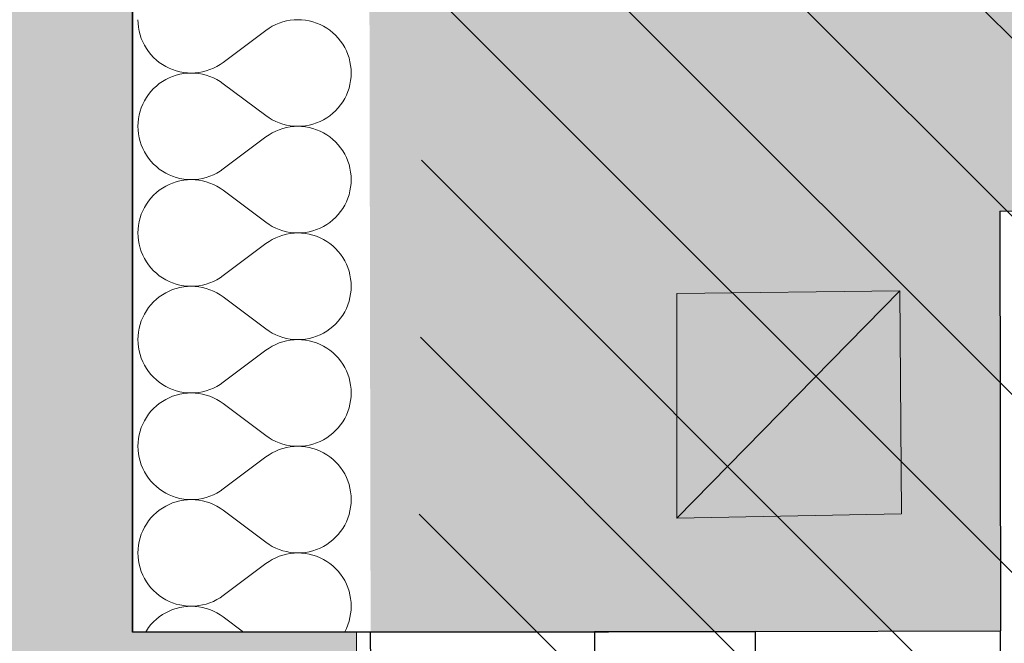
# Model space of a CAD drawing. Header units: millimetres. Extents: x -40276 to 214973, y -147941 to 35228.
# Tile 112 of 256: x -11229 to -10525, y 13078 to 13524. Entities that reach past the tile are written whole.
import ezdxf

# ---------------------------------------------------------------- set-up
doc = ezdxf.new("R2010")
doc.units = ezdxf.units.MM
doc.header["$MEASUREMENT"] = 0
doc.linetypes.add('Wipeout_Contour', pattern=[1000, 0, -1000])
for name, color, linetype in [('1._POHLED ZÁPADNÍ_2_0_plochy', 7, 'Continuous'), ('1._POHLED ZÁPADNÍ_2_akustické prvky', 7, 'Continuous'), ('1._POHLED ZÁPADNÍ_2_Konstrukce - nosné', 7, 'Continuous'), ('1._POHLED ZÁPADNÍ_2_Nové_Konstrukce - nosné', 7, 'Continuous'), ('1._POHLED ZÁPADNÍ_2_Nové_Výplně – Řezové', 7, 'Continuous'), ('1._POHLED ZÁPADNÍ_2_Situace - terén', 7, 'Continuous'), ('1._POHLED ZÁPADNÍ_2_Výplně – Řezové', 7, 'Continuous')]:
    doc.layers.add(name, color=color, linetype=linetype)

# ---------------------------------------------------------------- blocks, each defined once
blk = doc.blocks.new('*X33', base_point=(-42174.69, -26223.67))
at = {"layer": '1._POHLED ZÁPADNÍ_2_Nové_Výplně – Řezové', "color": 21, "linetype": 'Continuous', "lineweight": 20, "true_color": 0xffaaaa}
for p, q in [((-11144.27, 13523.81), (-11144.17, 13521.09)), ((-11043.33, 13521.4), (-11045.84, 13520.35)), ((-11040.75, 13522.26), (-11043.33, 13521.4)), ((-11038.11, 13522.93), (-11040.75, 13522.26)), ((-11035.43, 13523.42), (-11038.11, 13522.93)), ((-11032.73, 13523.71), (-11035.43, 13523.42)), ((-11030.01, 13523.81), (-11032.73, 13523.71)), ((-11027.29, 13523.71), (-11030.01, 13523.81)), ((-11024.59, 13523.42), (-11027.29, 13523.71)), ((-11021.91, 13522.94), (-11024.59, 13523.42)), ((-11019.27, 13522.27), (-11021.91, 13522.94)), ((-11016.69, 13521.41), (-11019.27, 13522.27)), ((-11014.18, 13520.37), (-11016.69, 13521.41)), ((-11144.17, 13521.09), (-11143.88, 13518.39)), ((-11143.88, 13518.39), (-11143.4, 13515.71)), ((-11143.4, 13515.71), (-11142.73, 13513.07)), ((-11083.32, 13493.33), (-11052.84, 13516.19)), ((-11050.61, 13517.74), (-11052.84, 13516.19)), ((-11048.27, 13519.13), (-11050.61, 13517.74)), ((-11045.84, 13520.35), (-11048.27, 13519.13)), ((-11011.74, 13519.16), (-11014.18, 13520.37)), ((-11009.4, 13517.77), (-11011.74, 13519.16)), ((-11007.17, 13516.22), (-11009.4, 13517.77)), ((-11005.05, 13514.51), (-11007.17, 13516.22)), ((-11003.06, 13512.66), (-11005.05, 13514.51)), ((-11142.73, 13513.07), (-11141.87, 13510.49)), ((-11141.87, 13510.49), (-11140.83, 13507.98)), ((-11140.83, 13507.98), (-11139.61, 13505.55)), ((-11001.2, 13510.67), (-11003.06, 13512.66)), ((-10999.49, 13508.55), (-11001.2, 13510.67)), ((-10997.94, 13506.32), (-10999.49, 13508.55)), ((-11139.61, 13505.55), (-11138.22, 13503.21)), ((-11138.22, 13503.21), (-11136.67, 13500.97)), ((-11136.67, 13500.97), (-11134.96, 13498.85)), ((-10996.55, 13503.98), (-10997.94, 13506.32)), ((-10995.34, 13501.55), (-10996.55, 13503.98)), ((-10994.29, 13499.03), (-10995.34, 13501.55)), ((-11134.96, 13498.85), (-11133.1, 13496.86)), ((-11133.1, 13496.86), (-11131.11, 13495.01)), ((-11131.11, 13495.01), (-11128.99, 13493.3)), ((-11128.99, 13493.3), (-11126.76, 13491.75)), ((-11085.55, 13491.78), (-11083.32, 13493.33)), ((-10993.43, 13496.45), (-10994.29, 13499.03)), ((-10992.76, 13493.82), (-10993.43, 13496.45)), ((-10992.28, 13491.14), (-10992.76, 13493.82)), ((-11126.76, 13491.75), (-11124.42, 13490.37)), ((-11124.42, 13490.37), (-11121.98, 13489.15)), ((-11121.98, 13489.15), (-11119.47, 13488.11)), ((-11119.47, 13488.11), (-11116.89, 13487.25)), ((-11116.89, 13487.25), (-11114.25, 13486.58)), ((-11114.25, 13486.58), (-11111.58, 13486.1)), ((-11111.58, 13486.1), (-11108.87, 13485.81)), ((-11103.43, 13485.81), (-11100.73, 13486.11)), ((-11100.73, 13486.11), (-11098.05, 13486.59)), ((-11098.05, 13486.59), (-11095.42, 13487.27)), ((-11095.42, 13487.27), (-11092.83, 13488.13)), ((-11092.83, 13488.13), (-11090.32, 13489.17)), ((-11090.32, 13489.17), (-11087.89, 13490.39)), ((-11087.89, 13490.39), (-11085.55, 13491.78)), ((-10991.99, 13488.43), (-10992.28, 13491.14)), ((-10991.89, 13485.71), (-10991.99, 13488.43)), ((-11126.76, 13479.68), (-11128.99, 13478.12)), ((-11124.42, 13481.06), (-11126.76, 13479.68)), ((-11121.98, 13482.28), (-11124.42, 13481.06)), ((-11119.47, 13483.32), (-11121.98, 13482.28)), ((-11116.89, 13484.18), (-11119.47, 13483.32)), ((-11114.25, 13484.85), (-11116.89, 13484.18)), ((-11111.58, 13485.33), (-11114.25, 13484.85)), ((-11108.87, 13485.62), (-11111.58, 13485.33)), ((-11108.87, 13485.81), (-11106.15, 13485.71)), ((-11106.15, 13485.71), (-11108.87, 13485.62)), ((-11106.15, 13485.71), (-11103.43, 13485.81)), ((-11103.43, 13485.62), (-11106.15, 13485.71)), ((-11100.73, 13485.32), (-11103.43, 13485.62)), ((-11098.05, 13484.84), (-11100.73, 13485.32)), ((-11095.42, 13484.16), (-11098.05, 13484.84)), ((-11092.83, 13483.3), (-11095.42, 13484.16)), ((-11090.32, 13482.26), (-11092.83, 13483.3)), ((-11087.89, 13481.04), (-11090.32, 13482.26)), ((-11085.55, 13479.65), (-11087.89, 13481.04)), ((-11083.32, 13478.1), (-11085.55, 13479.65)), ((-10992.76, 13477.61), (-10992.28, 13480.29)), ((-10992.28, 13480.29), (-10991.99, 13483)), ((-10991.99, 13483), (-10991.89, 13485.71)), ((-11134.96, 13472.57), (-11136.67, 13470.46)), ((-11133.1, 13474.57), (-11134.96, 13472.57)), ((-11131.11, 13476.42), (-11133.1, 13474.57)), ((-11128.99, 13478.12), (-11131.11, 13476.42)), ((-11083.32, 13478.1), (-11052.84, 13455.24)), ((-10995.34, 13469.88), (-10994.29, 13472.4)), ((-10994.29, 13472.4), (-10993.43, 13474.98)), ((-10993.43, 13474.98), (-10992.76, 13477.61)), ((-11139.61, 13465.88), (-11140.83, 13463.45)), ((-11138.22, 13468.22), (-11139.61, 13465.88)), ((-11136.67, 13470.46), (-11138.22, 13468.22)), ((-10999.49, 13462.88), (-10997.94, 13465.11)), ((-10997.94, 13465.11), (-10996.55, 13467.45)), ((-10996.55, 13467.45), (-10995.34, 13469.88)), ((-11142.73, 13458.36), (-11143.4, 13455.72)), ((-11141.87, 13460.94), (-11142.73, 13458.36)), ((-11140.83, 13463.45), (-11141.87, 13460.94)), ((-11005.05, 13456.92), (-11003.06, 13458.77)), ((-11003.06, 13458.77), (-11001.2, 13460.76)), ((-11001.2, 13460.76), (-10999.49, 13462.88)), ((-11143.88, 13453.04), (-11144.17, 13450.34)), ((-11143.4, 13455.72), (-11143.88, 13453.04)), ((-11052.84, 13455.24), (-11050.61, 13453.68)), ((-11050.61, 13453.68), (-11048.27, 13452.29)), ((-11048.27, 13452.29), (-11045.84, 13451.07)), ((-11045.84, 13451.07), (-11043.33, 13450.03)), ((-11016.69, 13450.01), (-11014.18, 13451.05)), ((-11014.18, 13451.05), (-11011.74, 13452.27)), ((-11011.74, 13452.27), (-11009.4, 13453.66)), ((-11009.4, 13453.66), (-11007.17, 13455.21)), ((-11007.17, 13455.21), (-11005.05, 13456.92)), ((-11144.17, 13450.34), (-11144.27, 13447.62)), ((-11144.27, 13447.62), (-11144.17, 13444.9)), ((-11144.17, 13444.9), (-11143.88, 13442.2)), ((-11045.84, 13444.16), (-11048.27, 13442.94)), ((-11043.33, 13445.21), (-11045.84, 13444.16)), ((-11043.33, 13450.03), (-11040.75, 13449.17)), ((-11040.75, 13446.07), (-11043.33, 13445.21)), ((-11040.75, 13449.17), (-11038.11, 13448.5)), ((-11038.11, 13446.74), (-11040.75, 13446.07)), ((-11038.11, 13448.5), (-11035.43, 13448.01)), ((-11035.43, 13447.23), (-11038.11, 13446.74)), ((-11035.43, 13448.01), (-11032.73, 13447.72)), ((-11032.73, 13447.52), (-11035.43, 13447.23)), ((-11032.73, 13447.72), (-11030.01, 13447.62)), ((-11030.01, 13447.62), (-11032.73, 13447.52)), ((-11030.01, 13447.62), (-11027.29, 13447.71)), ((-11027.29, 13447.52), (-11030.01, 13447.62)), ((-11027.29, 13447.71), (-11024.59, 13448)), ((-11024.59, 13447.23), (-11027.29, 13447.52)), ((-11024.59, 13448), (-11021.91, 13448.49)), ((-11021.91, 13446.75), (-11024.59, 13447.23)), ((-11021.91, 13448.49), (-11019.27, 13449.16)), ((-11019.27, 13446.08), (-11021.91, 13446.75)), ((-11019.27, 13449.16), (-11016.69, 13450.01)), ((-11016.69, 13445.22), (-11019.27, 13446.08)), ((-11014.18, 13444.18), (-11016.69, 13445.22)), ((-11011.74, 13442.97), (-11014.18, 13444.18)), ((-11143.88, 13442.2), (-11143.4, 13439.52)), ((-11143.4, 13439.52), (-11142.73, 13436.88)), ((-11142.73, 13436.88), (-11141.87, 13434.3)), ((-11083.32, 13417.14), (-11052.84, 13440)), ((-11050.61, 13441.55), (-11052.84, 13440)), ((-11048.27, 13442.94), (-11050.61, 13441.55)), ((-11009.4, 13441.58), (-11011.74, 13442.97)), ((-11007.17, 13440.03), (-11009.4, 13441.58)), ((-11005.05, 13438.32), (-11007.17, 13440.03)), ((-11003.06, 13436.47), (-11005.05, 13438.32)), ((-11141.87, 13434.3), (-11140.83, 13431.79)), ((-11140.83, 13431.79), (-11139.61, 13429.36)), ((-11001.2, 13434.48), (-11003.06, 13436.47)), ((-10999.49, 13432.36), (-11001.2, 13434.48)), ((-10997.94, 13430.13), (-10999.49, 13432.36)), ((-10996.55, 13427.79), (-10997.94, 13430.13)), ((-11139.61, 13429.36), (-11138.22, 13427.02)), ((-11138.22, 13427.02), (-11136.67, 13424.78)), ((-11136.67, 13424.78), (-11134.96, 13422.66)), ((-11134.96, 13422.66), (-11133.1, 13420.67)), ((-10995.34, 13425.36), (-10996.55, 13427.79)), ((-10994.29, 13422.84), (-10995.34, 13425.36)), ((-10993.43, 13420.26), (-10994.29, 13422.84)), ((-11133.1, 13420.67), (-11131.11, 13418.82)), ((-11131.11, 13418.82), (-11128.99, 13417.11)), ((-11128.99, 13417.11), (-11126.76, 13415.56)), ((-11087.89, 13414.2), (-11085.55, 13415.59)), ((-11085.55, 13415.59), (-11083.32, 13417.14)), ((-10992.76, 13417.62), (-10993.43, 13420.26)), ((-10992.28, 13414.95), (-10992.76, 13417.62)), ((-11126.76, 13415.56), (-11124.42, 13414.18)), ((-11124.42, 13414.18), (-11121.98, 13412.96)), ((-11121.98, 13412.96), (-11119.47, 13411.92)), ((-11119.47, 13411.92), (-11116.89, 13411.06)), ((-11116.89, 13411.06), (-11114.25, 13410.39)), ((-11114.25, 13408.66), (-11116.89, 13407.99)), ((-11114.25, 13410.39), (-11111.58, 13409.91)), ((-11111.58, 13409.14), (-11114.25, 13408.66)), ((-11111.58, 13409.91), (-11108.87, 13409.62)), ((-11108.87, 13409.43), (-11111.58, 13409.14)), ((-11108.87, 13409.62), (-11106.15, 13409.52)), ((-11106.15, 13409.52), (-11108.87, 13409.43)), ((-11106.15, 13409.52), (-11103.43, 13409.62)), ((-11103.43, 13409.42), (-11106.15, 13409.52)), ((-11103.43, 13409.62), (-11100.73, 13409.92)), ((-11100.73, 13409.13), (-11103.43, 13409.42)), ((-11100.73, 13409.92), (-11098.05, 13410.4)), ((-11098.05, 13408.65), (-11100.73, 13409.13)), ((-11098.05, 13410.4), (-11095.42, 13411.08)), ((-11095.42, 13407.97), (-11098.05, 13408.65)), ((-11095.42, 13411.08), (-11092.83, 13411.94)), ((-11092.83, 13411.94), (-11090.32, 13412.98)), ((-11090.32, 13412.98), (-11087.89, 13414.2)), ((-10991.99, 13412.24), (-10992.28, 13414.95)), ((-10991.89, 13409.52), (-10991.99, 13412.24)), ((-10991.99, 13406.81), (-10991.89, 13409.52)), ((-11128.99, 13401.93), (-11131.11, 13400.23)), ((-11126.76, 13403.48), (-11128.99, 13401.93)), ((-11124.42, 13404.87), (-11126.76, 13403.48)), ((-11121.98, 13406.09), (-11124.42, 13404.87)), ((-11119.47, 13407.13), (-11121.98, 13406.09)), ((-11116.89, 13407.99), (-11119.47, 13407.13)), ((-11092.83, 13407.11), (-11095.42, 13407.97)), ((-11090.32, 13406.07), (-11092.83, 13407.11)), ((-11087.89, 13404.85), (-11090.32, 13406.07)), ((-11085.55, 13403.46), (-11087.89, 13404.85)), ((-11083.32, 13401.9), (-11085.55, 13403.46)), ((-11083.32, 13401.9), (-11052.84, 13379.05)), ((-10992.76, 13401.42), (-10992.28, 13404.1)), ((-10992.28, 13404.1), (-10991.99, 13406.81)), ((-11134.96, 13396.38), (-11136.67, 13394.27)), ((-11133.1, 13398.37), (-11134.96, 13396.38)), ((-11131.11, 13400.23), (-11133.1, 13398.37)), ((-10995.34, 13393.69), (-10994.29, 13396.21)), ((-10994.29, 13396.21), (-10993.43, 13398.79)), ((-10993.43, 13398.79), (-10992.76, 13401.42)), ((-11139.61, 13389.69), (-11140.83, 13387.26)), ((-11138.22, 13392.03), (-11139.61, 13389.69)), ((-11136.67, 13394.27), (-11138.22, 13392.03)), ((-10999.49, 13386.69), (-10997.94, 13388.92)), ((-10997.94, 13388.92), (-10996.55, 13391.26)), ((-10996.55, 13391.26), (-10995.34, 13393.69)), ((-11142.73, 13382.17), (-11143.4, 13379.53)), ((-11141.87, 13384.75), (-11142.73, 13382.17)), ((-11140.83, 13387.26), (-11141.87, 13384.75)), ((-11007.17, 13379.02), (-11005.05, 13380.72)), ((-11005.05, 13380.72), (-11003.06, 13382.58)), ((-11003.06, 13382.58), (-11001.2, 13384.57)), ((-11001.2, 13384.57), (-10999.49, 13386.69)), ((-11144.17, 13374.15), (-11144.27, 13371.43)), ((-11143.88, 13376.85), (-11144.17, 13374.15)), ((-11143.4, 13379.53), (-11143.88, 13376.85)), ((-11052.84, 13379.05), (-11050.61, 13377.49)), ((-11050.61, 13377.49), (-11048.27, 13376.1)), ((-11048.27, 13376.1), (-11045.84, 13374.88)), ((-11045.84, 13374.88), (-11043.33, 13373.84)), ((-11043.33, 13373.84), (-11040.75, 13372.98)), ((-11019.27, 13372.97), (-11016.69, 13373.82)), ((-11016.69, 13373.82), (-11014.18, 13374.86)), ((-11014.18, 13374.86), (-11011.74, 13376.08)), ((-11011.74, 13376.08), (-11009.4, 13377.47)), ((-11009.4, 13377.47), (-11007.17, 13379.02)), ((-11144.27, 13371.43), (-11144.17, 13368.71)), ((-11144.17, 13368.71), (-11143.88, 13366)), ((-11048.27, 13366.75), (-11050.61, 13365.36)), ((-11045.84, 13367.97), (-11048.27, 13366.75)), ((-11043.33, 13369.02), (-11045.84, 13367.97)), ((-11040.75, 13369.88), (-11043.33, 13369.02)), ((-11040.75, 13372.98), (-11038.11, 13372.31)), ((-11038.11, 13370.55), (-11040.75, 13369.88)), ((-11038.11, 13372.31), (-11035.43, 13371.82)), ((-11035.43, 13371.04), (-11038.11, 13370.55)), ((-11035.43, 13371.82), (-11032.73, 13371.53)), ((-11032.73, 13371.33), (-11035.43, 13371.04)), ((-11032.73, 13371.53), (-11030.01, 13371.43)), ((-11030.01, 13371.43), (-11032.73, 13371.33)), ((-11030.01, 13371.43), (-11027.29, 13371.52)), ((-11027.29, 13371.33), (-11030.01, 13371.43)), ((-11027.29, 13371.52), (-11024.59, 13371.81)), ((-11024.59, 13371.04), (-11027.29, 13371.33)), ((-11024.59, 13371.81), (-11021.91, 13372.29)), ((-11021.91, 13370.56), (-11024.59, 13371.04)), ((-11021.91, 13372.29), (-11019.27, 13372.97)), ((-11019.27, 13369.89), (-11021.91, 13370.56)), ((-11016.69, 13369.03), (-11019.27, 13369.89)), ((-11014.18, 13367.99), (-11016.69, 13369.03)), ((-11011.74, 13366.78), (-11014.18, 13367.99)), ((-11009.4, 13365.39), (-11011.74, 13366.78)), ((-11143.88, 13366), (-11143.4, 13363.33)), ((-11143.4, 13363.33), (-11142.73, 13360.69)), ((-11142.73, 13360.69), (-11141.87, 13358.11)), ((-11083.32, 13340.95), (-11052.84, 13363.81)), ((-11050.61, 13365.36), (-11052.84, 13363.81)), ((-11007.17, 13363.84), (-11009.4, 13365.39)), ((-11005.05, 13362.13), (-11007.17, 13363.84)), ((-11003.06, 13360.28), (-11005.05, 13362.13)), ((-11001.2, 13358.29), (-11003.06, 13360.28)), ((-11141.87, 13358.11), (-11140.83, 13355.6)), ((-11140.83, 13355.6), (-11139.61, 13353.16)), ((-11139.61, 13353.16), (-11138.22, 13350.83)), ((-10999.49, 13356.17), (-11001.2, 13358.29)), ((-10997.94, 13353.94), (-10999.49, 13356.17)), ((-10996.55, 13351.6), (-10997.94, 13353.94)), ((-11138.22, 13350.83), (-11136.67, 13348.59)), ((-11136.67, 13348.59), (-11134.96, 13346.47)), ((-11134.96, 13346.47), (-11133.1, 13344.48)), ((-10995.34, 13349.16), (-10996.55, 13351.6)), ((-10994.29, 13346.65), (-10995.34, 13349.16)), ((-10993.43, 13344.07), (-10994.29, 13346.65)), ((-11133.1, 13344.48), (-11131.11, 13342.63)), ((-11131.11, 13342.63), (-11128.99, 13340.92)), ((-11128.99, 13340.92), (-11126.76, 13339.37)), ((-11126.76, 13339.37), (-11124.42, 13337.99)), ((-11087.89, 13338.01), (-11085.55, 13339.4)), ((-11085.55, 13339.4), (-11083.32, 13340.95)), ((-10992.76, 13341.43), (-10993.43, 13344.07)), ((-10992.28, 13338.76), (-10992.76, 13341.43)), ((-10991.99, 13336.05), (-10992.28, 13338.76)), ((-11124.42, 13337.99), (-11121.98, 13336.77)), ((-11121.98, 13336.77), (-11119.47, 13335.73)), ((-11119.47, 13335.73), (-11116.89, 13334.87)), ((-11116.89, 13331.8), (-11119.47, 13330.94)), ((-11116.89, 13334.87), (-11114.25, 13334.2)), ((-11114.25, 13332.47), (-11116.89, 13331.8)), ((-11114.25, 13334.2), (-11111.58, 13333.72)), ((-11111.58, 13332.95), (-11114.25, 13332.47)), ((-11111.58, 13333.72), (-11108.87, 13333.43)), ((-11108.87, 13333.24), (-11111.58, 13332.95)), ((-11108.87, 13333.43), (-11106.15, 13333.33)), ((-11106.15, 13333.33), (-11108.87, 13333.24)), ((-11106.15, 13333.33), (-11103.43, 13333.43)), ((-11103.43, 13333.23), (-11106.15, 13333.33)), ((-11103.43, 13333.43), (-11100.73, 13333.72)), ((-11100.73, 13332.94), (-11103.43, 13333.23)), ((-11100.73, 13333.72), (-11098.05, 13334.21)), ((-11098.05, 13332.46), (-11100.73, 13332.94)), ((-11098.05, 13334.21), (-11095.42, 13334.88)), ((-11095.42, 13331.78), (-11098.05, 13332.46)), ((-11095.42, 13334.88), (-11092.83, 13335.75)), ((-11092.83, 13330.92), (-11095.42, 13331.78)), ((-11092.83, 13335.75), (-11090.32, 13336.79)), ((-11090.32, 13336.79), (-11087.89, 13338.01)), ((-10991.89, 13333.33), (-10991.99, 13336.05)), ((-10991.99, 13330.61), (-10991.89, 13333.33)), ((-11128.99, 13325.74), (-11131.11, 13324.04)), ((-11126.76, 13327.29), (-11128.99, 13325.74)), ((-11124.42, 13328.68), (-11126.76, 13327.29)), ((-11121.98, 13329.9), (-11124.42, 13328.68)), ((-11119.47, 13330.94), (-11121.98, 13329.9)), ((-11090.32, 13329.88), (-11092.83, 13330.92)), ((-11087.89, 13328.66), (-11090.32, 13329.88)), ((-11085.55, 13327.27), (-11087.89, 13328.66)), ((-11083.32, 13325.71), (-11085.55, 13327.27)), ((-11083.32, 13325.71), (-11052.84, 13302.86)), ((-10993.43, 13322.6), (-10992.76, 13325.23)), ((-10992.76, 13325.23), (-10992.28, 13327.91)), ((-10992.28, 13327.91), (-10991.99, 13330.61)), ((-11136.67, 13318.08), (-11138.22, 13315.84)), ((-11134.96, 13320.19), (-11136.67, 13318.08)), ((-11133.1, 13322.18), (-11134.96, 13320.19)), ((-11131.11, 13324.04), (-11133.1, 13322.18)), ((-10996.55, 13315.07), (-10995.34, 13317.5)), ((-10995.34, 13317.5), (-10994.29, 13320.02)), ((-10994.29, 13320.02), (-10993.43, 13322.6)), ((-11140.83, 13311.07), (-11141.87, 13308.56)), ((-11139.61, 13313.5), (-11140.83, 13311.07)), ((-11138.22, 13315.84), (-11139.61, 13313.5)), ((-11001.2, 13308.38), (-10999.49, 13310.5)), ((-10999.49, 13310.5), (-10997.94, 13312.73)), ((-10997.94, 13312.73), (-10996.55, 13315.07)), ((-11143.4, 13303.34), (-11143.88, 13300.66)), ((-11142.73, 13305.98), (-11143.4, 13303.34)), ((-11141.87, 13308.56), (-11142.73, 13305.98)), ((-11007.17, 13302.83), (-11005.05, 13304.53)), ((-11005.05, 13304.53), (-11003.06, 13306.39)), ((-11003.06, 13306.39), (-11001.2, 13308.38)), ((-11144.17, 13297.96), (-11144.27, 13295.24)), ((-11143.88, 13300.66), (-11144.17, 13297.96)), ((-11052.84, 13302.86), (-11050.61, 13301.3)), ((-11050.61, 13301.3), (-11048.27, 13299.91)), ((-11048.27, 13299.91), (-11045.84, 13298.69)), ((-11045.84, 13298.69), (-11043.33, 13297.65)), ((-11043.33, 13297.65), (-11040.75, 13296.79)), ((-11040.75, 13296.79), (-11038.11, 13296.11)), ((-11038.11, 13296.11), (-11035.43, 13295.63)), ((-11024.59, 13295.62), (-11021.91, 13296.1)), ((-11021.91, 13296.1), (-11019.27, 13296.78)), ((-11019.27, 13296.78), (-11016.69, 13297.63)), ((-11016.69, 13297.63), (-11014.18, 13298.67)), ((-11014.18, 13298.67), (-11011.74, 13299.89)), ((-11011.74, 13299.89), (-11009.4, 13301.28)), ((-11009.4, 13301.28), (-11007.17, 13302.83)), ((-11144.27, 13295.24), (-11144.17, 13292.52)), ((-11144.17, 13292.52), (-11143.88, 13289.81)), ((-11143.88, 13289.81), (-11143.4, 13287.14)), ((-11050.61, 13289.17), (-11052.84, 13287.62)), ((-11048.27, 13290.56), (-11050.61, 13289.17)), ((-11045.84, 13291.78), (-11048.27, 13290.56)), ((-11043.33, 13292.83), (-11045.84, 13291.78)), ((-11040.75, 13293.69), (-11043.33, 13292.83)), ((-11038.11, 13294.36), (-11040.75, 13293.69)), ((-11035.43, 13294.85), (-11038.11, 13294.36)), ((-11035.43, 13295.63), (-11032.73, 13295.34)), ((-11032.73, 13295.14), (-11035.43, 13294.85)), ((-11032.73, 13295.34), (-11030.01, 13295.24)), ((-11030.01, 13295.24), (-11032.73, 13295.14)), ((-11030.01, 13295.24), (-11027.29, 13295.33)), ((-11027.29, 13295.14), (-11030.01, 13295.24)), ((-11027.29, 13295.33), (-11024.59, 13295.62)), ((-11024.59, 13294.85), (-11027.29, 13295.14)), ((-11021.91, 13294.37), (-11024.59, 13294.85)), ((-11019.27, 13293.7), (-11021.91, 13294.37)), ((-11016.69, 13292.84), (-11019.27, 13293.7)), ((-11014.18, 13291.8), (-11016.69, 13292.84)), ((-11011.74, 13290.59), (-11014.18, 13291.8)), ((-11009.4, 13289.2), (-11011.74, 13290.59)), ((-11007.17, 13287.65), (-11009.4, 13289.2)), ((-11143.4, 13287.14), (-11142.73, 13284.5)), ((-11142.73, 13284.5), (-11141.87, 13281.92)), ((-11141.87, 13281.92), (-11140.83, 13279.41)), ((-11083.32, 13264.76), (-11052.84, 13287.62)), ((-11005.05, 13285.94), (-11007.17, 13287.65)), ((-11003.06, 13284.09), (-11005.05, 13285.94)), ((-11001.2, 13282.1), (-11003.06, 13284.09)), ((-10999.49, 13279.98), (-11001.2, 13282.1)), ((-11140.83, 13279.41), (-11139.61, 13276.97)), ((-11139.61, 13276.97), (-11138.22, 13274.63)), ((-10997.94, 13277.75), (-10999.49, 13279.98)), ((-10996.55, 13275.41), (-10997.94, 13277.75)), ((-10995.34, 13272.97), (-10996.55, 13275.41)), ((-11138.22, 13274.63), (-11136.67, 13272.4)), ((-11136.67, 13272.4), (-11134.96, 13270.28)), ((-11134.96, 13270.28), (-11133.1, 13268.29)), ((-11133.1, 13268.29), (-11131.11, 13266.44)), ((-10994.29, 13270.46), (-10995.34, 13272.97)), ((-10993.43, 13267.88), (-10994.29, 13270.46)), ((-10992.76, 13265.24), (-10993.43, 13267.88)), ((-11131.11, 13266.44), (-11128.99, 13264.73)), ((-11128.99, 13264.73), (-11126.76, 13263.18)), ((-11126.76, 13263.18), (-11124.42, 13261.79)), ((-11124.42, 13261.79), (-11121.98, 13260.58)), ((-11090.32, 13260.6), (-11087.89, 13261.82)), ((-11087.89, 13261.82), (-11085.55, 13263.21)), ((-11085.55, 13263.21), (-11083.32, 13264.76)), ((-10992.28, 13262.57), (-10992.76, 13265.24)), ((-10991.99, 13259.86), (-10992.28, 13262.57)), ((-11121.98, 13260.58), (-11119.47, 13259.54)), ((-11119.47, 13254.75), (-11121.98, 13253.71)), ((-11119.47, 13259.54), (-11116.89, 13258.68)), ((-11116.89, 13255.61), (-11119.47, 13254.75)), ((-11116.89, 13258.68), (-11114.25, 13258.01)), ((-11114.25, 13256.28), (-11116.89, 13255.61)), ((-11114.25, 13258.01), (-11111.58, 13257.53)), ((-11111.58, 13256.76), (-11114.25, 13256.28)), ((-11111.58, 13257.53), (-11108.87, 13257.24)), ((-11108.87, 13257.05), (-11111.58, 13256.76)), ((-11108.87, 13257.24), (-11106.15, 13257.14)), ((-11106.15, 13257.14), (-11108.87, 13257.05)), ((-11106.15, 13257.14), (-11103.43, 13257.24)), ((-11103.43, 13257.04), (-11106.15, 13257.14)), ((-11103.43, 13257.24), (-11100.73, 13257.53)), ((-11100.73, 13256.75), (-11103.43, 13257.04)), ((-11100.73, 13257.53), (-11098.05, 13258.02)), ((-11098.05, 13256.27), (-11100.73, 13256.75)), ((-11098.05, 13258.02), (-11095.42, 13258.69)), ((-11095.42, 13255.59), (-11098.05, 13256.27)), ((-11095.42, 13258.69), (-11092.83, 13259.56)), ((-11092.83, 13254.73), (-11095.42, 13255.59)), ((-11092.83, 13259.56), (-11090.32, 13260.6)), ((-11090.32, 13253.69), (-11092.83, 13254.73)), ((-10992.28, 13251.72), (-10991.99, 13254.42)), ((-10991.89, 13257.14), (-10991.99, 13259.86)), ((-10991.99, 13254.42), (-10991.89, 13257.14)), ((-11131.11, 13247.85), (-11133.1, 13245.99)), ((-11128.99, 13249.55), (-11131.11, 13247.85)), ((-11126.76, 13251.1), (-11128.99, 13249.55)), ((-11124.42, 13252.49), (-11126.76, 13251.1)), ((-11121.98, 13253.71), (-11124.42, 13252.49)), ((-11087.89, 13252.47), (-11090.32, 13253.69)), ((-11085.55, 13251.08), (-11087.89, 13252.47)), ((-11083.32, 13249.52), (-11085.55, 13251.08)), ((-11083.32, 13249.52), (-11052.84, 13226.67)), ((-10993.43, 13246.41), (-10992.76, 13249.04)), ((-10992.76, 13249.04), (-10992.28, 13251.72)), ((-11136.67, 13241.89), (-11138.22, 13239.65)), ((-11134.96, 13244), (-11136.67, 13241.89)), ((-11133.1, 13245.99), (-11134.96, 13244)), ((-10996.55, 13238.88), (-10995.34, 13241.31)), ((-10995.34, 13241.31), (-10994.29, 13243.82)), ((-10994.29, 13243.82), (-10993.43, 13246.41)), ((-11140.83, 13234.88), (-11141.87, 13232.37)), ((-11139.61, 13237.31), (-11140.83, 13234.88)), ((-11138.22, 13239.65), (-11139.61, 13237.31)), ((-11001.2, 13232.19), (-10999.49, 13234.31)), ((-10999.49, 13234.31), (-10997.94, 13236.54)), ((-10997.94, 13236.54), (-10996.55, 13238.88)), ((-11143.4, 13227.15), (-11143.88, 13224.47)), ((-11142.73, 13229.78), (-11143.4, 13227.15)), ((-11141.87, 13232.37), (-11142.73, 13229.78)), ((-11052.84, 13226.67), (-11050.61, 13225.11)), ((-11009.4, 13225.09), (-11007.17, 13226.64)), ((-11007.17, 13226.64), (-11005.05, 13228.34)), ((-11005.05, 13228.34), (-11003.06, 13230.2)), ((-11003.06, 13230.2), (-11001.2, 13232.19)), ((-11144.17, 13221.77), (-11144.27, 13219.05)), ((-11144.27, 13219.05), (-11144.17, 13216.33)), ((-11143.88, 13224.47), (-11144.17, 13221.77)), ((-11050.61, 13225.11), (-11048.27, 13223.72)), ((-11048.27, 13223.72), (-11045.84, 13222.5)), ((-11045.84, 13222.5), (-11043.33, 13221.46)), ((-11043.33, 13221.46), (-11040.75, 13220.6)), ((-11040.75, 13220.6), (-11038.11, 13219.92)), ((-11038.11, 13219.92), (-11035.43, 13219.44)), ((-11035.43, 13218.66), (-11038.11, 13218.17)), ((-11035.43, 13219.44), (-11032.73, 13219.15)), ((-11032.73, 13218.95), (-11035.43, 13218.66)), ((-11032.73, 13219.15), (-11030.01, 13219.05)), ((-11030.01, 13219.05), (-11032.73, 13218.95)), ((-11030.01, 13219.05), (-11027.29, 13219.14)), ((-11027.29, 13218.95), (-11030.01, 13219.05)), ((-11027.29, 13219.14), (-11024.59, 13219.43)), ((-11024.59, 13218.66), (-11027.29, 13218.95)), ((-11024.59, 13219.43), (-11021.91, 13219.91)), ((-11021.91, 13218.18), (-11024.59, 13218.66)), ((-11021.91, 13219.91), (-11019.27, 13220.59)), ((-11019.27, 13220.59), (-11016.69, 13221.44)), ((-11016.69, 13221.44), (-11014.18, 13222.48)), ((-11014.18, 13222.48), (-11011.74, 13223.7)), ((-11011.74, 13223.7), (-11009.4, 13225.09)), ((-11144.17, 13216.33), (-11143.88, 13213.62)), ((-11143.88, 13213.62), (-11143.4, 13210.95)), ((-11050.61, 13212.98), (-11052.84, 13211.43)), ((-11048.27, 13214.37), (-11050.61, 13212.98)), ((-11045.84, 13215.59), (-11048.27, 13214.37)), ((-11043.33, 13216.64), (-11045.84, 13215.59)), ((-11040.75, 13217.5), (-11043.33, 13216.64)), ((-11038.11, 13218.17), (-11040.75, 13217.5)), ((-11019.27, 13217.51), (-11021.91, 13218.18)), ((-11016.69, 13216.65), (-11019.27, 13217.51)), ((-11014.18, 13215.61), (-11016.69, 13216.65)), ((-11011.74, 13214.4), (-11014.18, 13215.61)), ((-11009.4, 13213.01), (-11011.74, 13214.4)), ((-11007.17, 13211.46), (-11009.4, 13213.01)), ((-11143.4, 13210.95), (-11142.73, 13208.31)), ((-11142.73, 13208.31), (-11141.87, 13205.73)), ((-11141.87, 13205.73), (-11140.83, 13203.22)), ((-11083.32, 13188.57), (-11052.84, 13211.43)), ((-11005.05, 13209.75), (-11007.17, 13211.46)), ((-11003.06, 13207.9), (-11005.05, 13209.75)), ((-11001.2, 13205.91), (-11003.06, 13207.9)), ((-10999.49, 13203.79), (-11001.2, 13205.91)), ((-11140.83, 13203.22), (-11139.61, 13200.78)), ((-11139.61, 13200.78), (-11138.22, 13198.44)), ((-11138.22, 13198.44), (-11136.67, 13196.21)), ((-10997.94, 13201.56), (-10999.49, 13203.79)), ((-10996.55, 13199.22), (-10997.94, 13201.56)), ((-10995.34, 13196.78), (-10996.55, 13199.22)), ((-11136.67, 13196.21), (-11134.96, 13194.09)), ((-11134.96, 13194.09), (-11133.1, 13192.1)), ((-11133.1, 13192.1), (-11131.11, 13190.25)), ((-10994.29, 13194.27), (-10995.34, 13196.78)), ((-10993.43, 13191.69), (-10994.29, 13194.27)), ((-10992.76, 13189.05), (-10993.43, 13191.69)), ((-11131.11, 13190.25), (-11128.99, 13188.54)), ((-11128.99, 13188.54), (-11126.76, 13186.99)), ((-11126.76, 13186.99), (-11124.42, 13185.6)), ((-11124.42, 13185.6), (-11121.98, 13184.39)), ((-11121.98, 13184.39), (-11119.47, 13183.35)), ((-11092.83, 13183.36), (-11090.32, 13184.41)), ((-11090.32, 13184.41), (-11087.89, 13185.63)), ((-11087.89, 13185.63), (-11085.55, 13187.02)), ((-11085.55, 13187.02), (-11083.32, 13188.57)), ((-10992.28, 13186.38), (-10992.76, 13189.05)), ((-10991.99, 13183.67), (-10992.28, 13186.38)), ((-10991.89, 13180.95), (-10991.99, 13183.67)), ((-11121.98, 13177.52), (-11124.42, 13176.3)), ((-11119.47, 13178.56), (-11121.98, 13177.52)), ((-11119.47, 13183.35), (-11116.89, 13182.49)), ((-11116.89, 13179.41), (-11119.47, 13178.56)), ((-11116.89, 13182.49), (-11114.25, 13181.82)), ((-11114.25, 13180.09), (-11116.89, 13179.41)), ((-11114.25, 13181.82), (-11111.58, 13181.34)), ((-11111.58, 13180.57), (-11114.25, 13180.09)), ((-11111.58, 13181.34), (-11108.87, 13181.05)), ((-11108.87, 13180.86), (-11111.58, 13180.57)), ((-11108.87, 13181.05), (-11106.15, 13180.95)), ((-11106.15, 13180.95), (-11108.87, 13180.86)), ((-11106.15, 13180.95), (-11103.43, 13181.05)), ((-11103.43, 13180.85), (-11106.15, 13180.95)), ((-11103.43, 13181.05), (-11100.73, 13181.34)), ((-11100.73, 13180.56), (-11103.43, 13180.85)), ((-11100.73, 13181.34), (-11098.05, 13181.83)), ((-11098.05, 13180.08), (-11100.73, 13180.56)), ((-11098.05, 13181.83), (-11095.42, 13182.5)), ((-11095.42, 13179.4), (-11098.05, 13180.08)), ((-11095.42, 13182.5), (-11092.83, 13183.36)), ((-11092.83, 13178.54), (-11095.42, 13179.4)), ((-11090.32, 13177.5), (-11092.83, 13178.54)), ((-11087.89, 13176.28), (-11090.32, 13177.5)), ((-10992.28, 13175.53), (-10991.99, 13178.23)), ((-10991.99, 13178.23), (-10991.89, 13180.95)), ((-11133.1, 13169.8), (-11134.96, 13167.81)), ((-11131.11, 13171.66), (-11133.1, 13169.8)), ((-11128.99, 13173.36), (-11131.11, 13171.66)), ((-11126.76, 13174.91), (-11128.99, 13173.36)), ((-11124.42, 13176.3), (-11126.76, 13174.91)), ((-11085.55, 13174.89), (-11087.89, 13176.28)), ((-11083.32, 13173.33), (-11085.55, 13174.89)), ((-11083.32, 13173.33), (-11052.84, 13150.48)), ((-10994.29, 13167.63), (-10993.43, 13170.22)), ((-10993.43, 13170.22), (-10992.76, 13172.85)), ((-10992.76, 13172.85), (-10992.28, 13175.53)), ((-11138.22, 13163.46), (-11139.61, 13161.12)), ((-11136.67, 13165.69), (-11138.22, 13163.46)), ((-11134.96, 13167.81), (-11136.67, 13165.69)), ((-10997.94, 13160.35), (-10996.55, 13162.69)), ((-10996.55, 13162.69), (-10995.34, 13165.12)), ((-10995.34, 13165.12), (-10994.29, 13167.63)), ((-11141.87, 13156.18), (-11142.73, 13153.59)), ((-11140.83, 13158.69), (-11141.87, 13156.18)), ((-11139.61, 13161.12), (-11140.83, 13158.69)), ((-11003.06, 13154.01), (-11001.2, 13156)), ((-11001.2, 13156), (-10999.49, 13158.11)), ((-10999.49, 13158.11), (-10997.94, 13160.35)), ((-11143.88, 13148.28), (-11144.17, 13145.58)), ((-11143.4, 13150.96), (-11143.88, 13148.28)), ((-11142.73, 13153.59), (-11143.4, 13150.96)), ((-11052.84, 13150.48), (-11050.61, 13148.92)), ((-11050.61, 13148.92), (-11048.27, 13147.53)), ((-11011.74, 13147.51), (-11009.4, 13148.9)), ((-11009.4, 13148.9), (-11007.17, 13150.45)), ((-11007.17, 13150.45), (-11005.05, 13152.15)), ((-11005.05, 13152.15), (-11003.06, 13154.01)), ((-11144.17, 13145.58), (-11144.27, 13142.86)), ((-11144.27, 13142.86), (-11144.17, 13140.14)), ((-11048.27, 13147.53), (-11045.84, 13146.31)), ((-11045.84, 13146.31), (-11043.33, 13145.27)), ((-11043.33, 13145.27), (-11040.75, 13144.41)), ((-11040.75, 13141.31), (-11043.33, 13140.44)), ((-11040.75, 13144.41), (-11038.11, 13143.73)), ((-11038.11, 13141.98), (-11040.75, 13141.31)), ((-11038.11, 13143.73), (-11035.43, 13143.25)), ((-11035.43, 13142.47), (-11038.11, 13141.98)), ((-11035.43, 13143.25), (-11032.73, 13142.96)), ((-11032.73, 13142.76), (-11035.43, 13142.47)), ((-11032.73, 13142.96), (-11030.01, 13142.86)), ((-11030.01, 13142.86), (-11032.73, 13142.76)), ((-11030.01, 13142.86), (-11027.29, 13142.95)), ((-11027.29, 13142.76), (-11030.01, 13142.86)), ((-11027.29, 13142.95), (-11024.59, 13143.24)), ((-11024.59, 13142.47), (-11027.29, 13142.76)), ((-11024.59, 13143.24), (-11021.91, 13143.72)), ((-11021.91, 13141.99), (-11024.59, 13142.47)), ((-11021.91, 13143.72), (-11019.27, 13144.39)), ((-11019.27, 13141.32), (-11021.91, 13141.99)), ((-11019.27, 13144.39), (-11016.69, 13145.25)), ((-11016.69, 13140.46), (-11019.27, 13141.32)), ((-11016.69, 13145.25), (-11014.18, 13146.29)), ((-11014.18, 13146.29), (-11011.74, 13147.51)), ((-11144.17, 13140.14), (-11143.88, 13137.43)), ((-11143.88, 13137.43), (-11143.4, 13134.76)), ((-11143.4, 13134.76), (-11142.73, 13132.12)), ((-11083.32, 13112.38), (-11052.84, 13135.24)), ((-11050.61, 13136.79), (-11052.84, 13135.24)), ((-11048.27, 13138.18), (-11050.61, 13136.79)), ((-11045.84, 13139.4), (-11048.27, 13138.18)), ((-11043.33, 13140.44), (-11045.84, 13139.4)), ((-11014.18, 13139.42), (-11016.69, 13140.46)), ((-11011.74, 13138.21), (-11014.18, 13139.42)), ((-11009.4, 13136.82), (-11011.74, 13138.21)), ((-11007.17, 13135.27), (-11009.4, 13136.82)), ((-11005.05, 13133.56), (-11007.17, 13135.27)), ((-11142.73, 13132.12), (-11141.87, 13129.54)), ((-11141.87, 13129.54), (-11140.83, 13127.03)), ((-11003.06, 13131.71), (-11005.05, 13133.56)), ((-11001.2, 13129.72), (-11003.06, 13131.71)), ((-10999.49, 13127.6), (-11001.2, 13129.72)), ((-10997.94, 13125.37), (-10999.49, 13127.6)), ((-11140.83, 13127.03), (-11139.61, 13124.59)), ((-11139.61, 13124.59), (-11138.22, 13122.25)), ((-11138.22, 13122.25), (-11136.67, 13120.02)), ((-10996.55, 13123.03), (-10997.94, 13125.37)), ((-10995.34, 13120.59), (-10996.55, 13123.03)), ((-10994.29, 13118.08), (-10995.34, 13120.59)), ((-11136.67, 13120.02), (-11134.96, 13117.9)), ((-11134.96, 13117.9), (-11133.1, 13115.91)), ((-11133.1, 13115.91), (-11131.11, 13114.06)), ((-11131.11, 13114.06), (-11128.99, 13112.35)), ((-10993.43, 13115.5), (-10994.29, 13118.08)), ((-10992.76, 13112.86), (-10993.43, 13115.5)), ((-11128.99, 13112.35), (-11126.76, 13110.8)), ((-11126.76, 13110.8), (-11124.42, 13109.41)), ((-11124.42, 13109.41), (-11121.98, 13108.2)), ((-11121.98, 13108.2), (-11119.47, 13107.16)), ((-11119.47, 13107.16), (-11116.89, 13106.3)), ((-11116.89, 13106.3), (-11114.25, 13105.63)), ((-11098.05, 13105.64), (-11095.42, 13106.31)), ((-11095.42, 13106.31), (-11092.83, 13107.17)), ((-11092.83, 13107.17), (-11090.32, 13108.22)), ((-11090.32, 13108.22), (-11087.89, 13109.44)), ((-11087.89, 13109.44), (-11085.55, 13110.83)), ((-11085.55, 13110.83), (-11083.32, 13112.38)), ((-10992.28, 13110.19), (-10992.76, 13112.86)), ((-10991.99, 13107.48), (-10992.28, 13110.19)), ((-10991.89, 13104.76), (-10991.99, 13107.48)), ((-11124.42, 13100.11), (-11126.76, 13098.72)), ((-11121.98, 13101.33), (-11124.42, 13100.11)), ((-11119.47, 13102.37), (-11121.98, 13101.33)), ((-11116.89, 13103.22), (-11119.47, 13102.37)), ((-11114.25, 13103.9), (-11116.89, 13103.22)), ((-11114.25, 13105.63), (-11111.58, 13105.15)), ((-11111.58, 13104.38), (-11114.25, 13103.9)), ((-11111.58, 13105.15), (-11108.87, 13104.86)), ((-11108.87, 13104.67), (-11111.58, 13104.38)), ((-11108.87, 13104.86), (-11106.15, 13104.76)), ((-11106.15, 13104.76), (-11108.87, 13104.67)), ((-11106.15, 13104.76), (-11103.43, 13104.86)), ((-11103.43, 13104.66), (-11106.15, 13104.76)), ((-11103.43, 13104.86), (-11100.73, 13105.15)), ((-11100.73, 13104.37), (-11103.43, 13104.66)), ((-11100.73, 13105.15), (-11098.05, 13105.64)), ((-11098.05, 13103.89), (-11100.73, 13104.37)), ((-11095.42, 13103.21), (-11098.05, 13103.89)), ((-11092.83, 13102.35), (-11095.42, 13103.21)), ((-11090.32, 13101.31), (-11092.83, 13102.35)), ((-11087.89, 13100.09), (-11090.32, 13101.31)), ((-11085.55, 13098.7), (-11087.89, 13100.09)), ((-10992.76, 13096.66), (-10992.28, 13099.34)), ((-10992.28, 13099.34), (-10991.99, 13102.04)), ((-10991.99, 13102.04), (-10991.89, 13104.76)), ((-11133.1, 13093.61), (-11134.96, 13091.62)), ((-11131.11, 13095.47), (-11133.1, 13093.61)), ((-11128.99, 13097.17), (-11131.11, 13095.47)), ((-11126.76, 13098.72), (-11128.99, 13097.17)), ((-11083.32, 13097.14), (-11085.55, 13098.7)), ((-11083.32, 13097.14), (-11068.83, 13086.27)), ((-10994.29, 13091.44), (-10993.43, 13094.02)), ((-10993.43, 13094.02), (-10992.76, 13096.66)), ((-11138.22, 13087.27), (-11138.81, 13086.27)), ((-11136.67, 13089.5), (-11138.22, 13087.27)), ((-11134.96, 13091.62), (-11136.67, 13089.5)), ((-10996.69, 13086.27), (-10996.55, 13086.5)), ((-10996.55, 13086.5), (-10995.34, 13088.93)), ((-10995.34, 13088.93), (-10994.29, 13091.44))]:
    blk.add_line(p, q, dxfattribs=at)

msp = doc.modelspace()

# ---------------------------------------------------------------- hatches: boundary and pattern name
at = {"layer": '1._POHLED ZÁPADNÍ_2_0_plochy', "linetype": 'Continuous', "lineweight": 20, "true_color": 0xffaaaa}
h = msp.add_hatch(dxfattribs=at)
h.set_pattern_fill('Izolační_tvárnice_0002', color=21, style=0, pattern_type=2)
h.set_pattern_definition([(315, (-10360.18, 9405.31), (63.6396, 63.6396), [])])
h.paths.add_polyline_path([(-10906.33, 18690.21), (-10970.68, 9084.15), (-20311.44, 10009.93), (-20479.41, 269.75), (-242.33, 419.76), (-238.38, 17796.01)])
at = {"layer": '1._POHLED ZÁPADNÍ_2_0_plochy', "linetype": 'Continuous', "lineweight": 0, "true_color": 0x3c3525}
msp.add_hatch(color=39, dxfattribs=at).paths.add_polyline_path([(-25869.24, 653.02), (-25868.09, 309.88), (-22137.4, 321.89), (-22138.46, 646.93), (-20885.98, 651), (-20713.53, 10463.4), (-18181.94, 10198.51), (-18222.48, 9798.31), (-17178.56, 9692.55), (-17162.72, 9848.86), (-12837.13, 9407.86), (-12817.99, 11448.13), (-11148.08, 11448.18), (-11147.86, 12036.27), (-10988.08, 12036.27), (-10988.08, 13086.27), (-11147.46, 13086.27), (-11147.13, 13937.19), (-10988.08, 13937.19), (-10988.08, 14849.19), (-11146.79, 14849.19), (-11146.58, 15386.81), (-10988.08, 15386.81), (-10988.08, 16436.81), (-11146.18, 16436.81), (-11145.89, 17210.22), (-20953.17, 17986.91), (-23795.81, 18203.26)])
at = {"layer": '1._POHLED ZÁPADNÍ_2_Výplně – Řezové', "linetype": 'Continuous', "lineweight": 13}
for points in [[(-6344.43, 13939.96), (-10529.47, 13877.16), (-10528.57, 13387.11), (-6343.5, 13449.91)], [(-10529.51, 13900.02), (-10979.51, 13899.19), (-10978.02, 13086.27), (-10528.02, 13087.1)]]:
    msp.add_hatch(color=254, dxfattribs=at).paths.add_polyline_path(points)
at = {"layer": '1._POHLED ZÁPADNÍ_2_Výplně – Řezové', "linetype": 'Continuous', "lineweight": 0, "true_color": 0xd8ebd3}
for points in [[(-10759.16, 13167.6), (-10599.98, 13330.07), (-10759.21, 13328.12)], [(-10759.16, 13167.6), (-10598.68, 13170.83), (-10599.98, 13330.07)]]:
    msp.add_hatch(color=254, dxfattribs=at).paths.add_polyline_path(points)

# ---------------------------------------------------------------- linework, layer by layer
at = {"layer": '1._POHLED ZÁPADNÍ_2_0_plochy', "color": 7, "linetype": 'Continuous', "lineweight": 13, "flags": 128}
msp.add_lwpolyline([(-18222.48, 9798.31), (-17178.56, 9692.55), (-17162.72, 9848.86), (-12837.13, 9407.86), (-12817.99, 11448.13), (-11148.08, 11448.18), (-11147.86, 12036.27), (-10988.08, 12036.27), (-10988.08, 13086.27), (-11147.46, 13086.27), (-11147.13, 13937.19), (-10988.08, 13937.19), (-10988.08, 14849.19), (-11146.79, 14849.19), (-11146.58, 15386.81), (-10988.08, 15386.81), (-10988.08, 16436.81), (-11146.18, 16436.81), (-11145.89, 17210.22), (-20953.17, 17986.91)], dxfattribs=at)
at = {"layer": '1._POHLED ZÁPADNÍ_2_Konstrukce - nosné', "color": 7, "linetype": 'Continuous', "lineweight": 25}
for p, q in [((-10528.53, 13387.11), (-6343.5, 13449.91)), ((-10528.53, 13387.11), (-10528.02, 13087.1)), ((-10978.02, 13086.27), (-10818.02, 13086.57)), ((-10818.02, 13086.57), (-10703.02, 13086.78)), ((-10703.02, 13086.78), (-10528.02, 13087.1))]:
    msp.add_line(p, q, dxfattribs=at)
at = {"layer": '1._POHLED ZÁPADNÍ_2_Nové_Konstrukce - nosné', "color": 1, "linetype": 'Continuous', "lineweight": 25}
for p, q in [((-10978.02, 13086.27), (-10818.02, 13086.57)), ((-10976.09, 12036.28), (-10978.02, 13086.27)), ((-10703.02, 13086.78), (-10818.02, 13086.57)), ((-10818.02, 13086.57), (-10703.02, 13086.78)), ((-10818.02, 13086.57), (-10703.02, 13086.78)), ((-10818.02, 13086.57), (-10817.88, 13011.57)), ((-10703.02, 13086.78), (-10528.02, 13087.1)), ((-10702.88, 13011.78), (-10703.02, 13086.78)), ((-10526.1, 12037.1), (-10528.02, 13087.1))]:
    msp.add_line(p, q, dxfattribs=at)
at = {"layer": '1._POHLED ZÁPADNÍ_2_Situace - terén', "color": 8, "linetype": 'Continuous', "lineweight": 20, "flags": 128}
for points in [[(-10759.16, 13167.6), (-10759.21, 13328.12), (-10599.98, 13330.07)], [(-10759.16, 13167.6), (-10598.68, 13170.83), (-10599.98, 13330.07)]]:
    msp.add_lwpolyline(points, close=True, dxfattribs=at)

# ---------------------------------------------------------------- next in the draw order: wipeouts: each hides what was drawn before it
at = {"color": 254, "linetype": 'Wipeout_Contour', "lineweight": 0, "ltscale": 69873.718709}
msp.add_wipeout([(-11148.08, 13086.27), (-10988.08, 13086.27), (-10988.08, 13937.19), (-11148.08, 13937.19)], dxfattribs=at).dxf.layer = '1._POHLED ZÁPADNÍ_2_Nové_Výplně – Řezové'

# ---------------------------------------------------------------- next in the draw order: linework, layer by layer
at = {"layer": '1._POHLED ZÁPADNÍ_2_akustické prvky', "color": 1, "linetype": 'Continuous', "lineweight": 35}
msp.add_line((-11148.08, 13937.19), (-11148.08, 13086.27), dxfattribs=at)
at = {"layer": '1._POHLED ZÁPADNÍ_2_Nové_Konstrukce - nosné', "color": 1, "linetype": 'Continuous', "lineweight": 25}
for q in [(-11148.08, 13086.27), (-11148.08, 13086.27), (-10988.08, 13086.27), (-10988.08, 13086.27)]:
    msp.add_line((-10808.08, 13086.27), q, dxfattribs=at)

# ---------------------------------------------------------------- next in the draw order: block references
at = {"layer": '1._POHLED ZÁPADNÍ_2_0_plochy', "color": 9, "linetype": 'Continuous', "lineweight": 13}
msp.add_blockref('*X33', (-42174.69, -26223.67), dxfattribs=at)

doc.saveas('drawing.dxf')
